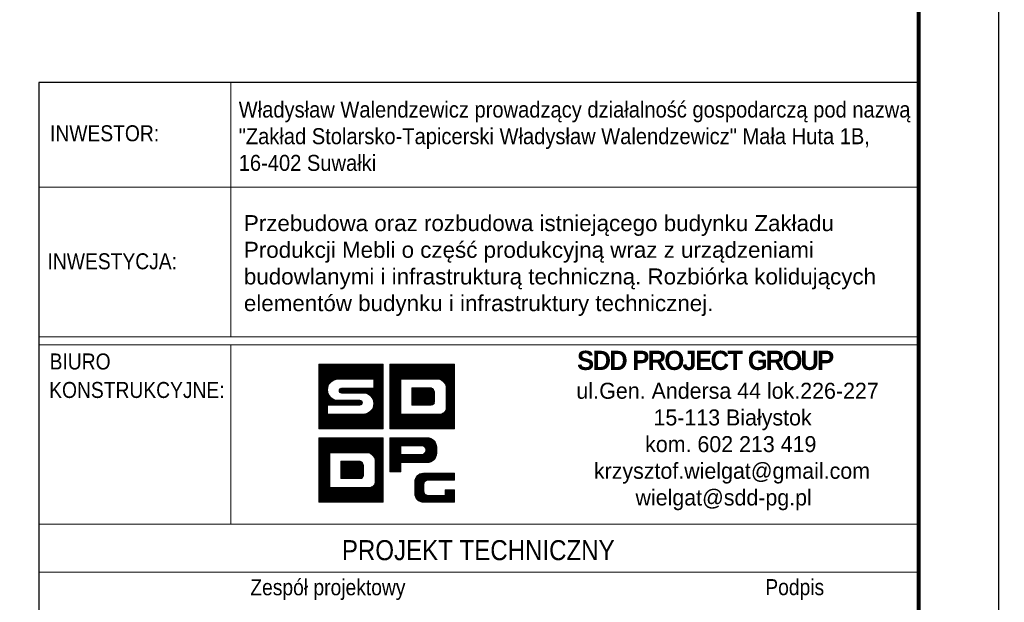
# Model space of a CAD drawing. Header units: millimetres. Extents: x 3528 to 4122, y 12541 to 12988.
# Tile 27 of 47: x 3999 to 4122, y 12602 to 12675. Entities that reach past the tile are written whole.
import ezdxf
from ezdxf.enums import TextEntityAlignment as Align

# ---------------------------------------------------------------- set-up
doc = ezdxf.new("R2010")
doc.units = ezdxf.units.MM
doc.header["$LTSCALE"] = 10
for name, color, linetype, lineweight in [('--- widok', 7, 'Continuous', 13), ('_RAMKA', 7, 'Continuous', 35), ('PS_DIM', 4, 'Continuous', 13)]:
    doc.layers.add(name, color=color, linetype=linetype, lineweight=lineweight)
doc.layers.add('_FORMATKA', color=8, linetype='Continuous', plot=False)
doc.layers.add('_tabelka', color=7, linetype='Continuous')
doc.styles.add('gil', font='txt', dxfattribs={"width": 0.9})

# ---------------------------------------------------------------- blocks, each defined once
blk = doc.blocks.new('tabela_rys')
at = {"layer": '_tabelka', "color": 251, "lineweight": 15}
for p, q in [((45.62, 123.55), (45.62, 91.73)), ((21.62, 110.45), (131.62, 110.45)), ((21.62, 91.73), (131.62, 91.73)), ((21.62, 91.73), (131.62, 91.73)), ((21.62, 91.73), (131.62, 91.73)), ((131.62, 90.73), (21.62, 90.73)), ((45.62, 68.32), (45.62, 90.73)), ((21.62, 68.32), (131.48, 68.32)), ((131.62, 62.32), (21.62, 62.32))]:
    blk.add_line(p, q, dxfattribs=at)
at = {"layer": '_tabelka', "color": 251, "lineweight": 30}
blk.add_lwpolyline([(131.62, 123.55), (21.62, 123.55), (21.62, 7.77), (131.62, 7.77)], close=True, dxfattribs=at)
at = {"layer": 'PS_DIM', "color": 12, "true_color": 0xc90603}
for p, q in [((56.62, 88.27), (56.68, 88.33)), ((56.62, 88.1), (56.84, 88.33)), ((56.62, 87.93), (57.01, 88.33)), ((56.62, 87.76), (57.18, 88.33)), ((56.62, 87.59), (57.35, 88.33)), ((56.62, 87.43), (57.52, 88.33)), ((56.62, 87.26), (57.69, 88.33)), ((56.62, 87.09), (57.86, 88.33)), ((56.62, 86.92), (58.02, 88.33)), ((56.62, 86.75), (58.19, 88.33)), ((56.62, 86.58), (58.36, 88.33)), ((56.62, 86.42), (58.53, 88.33)), ((56.62, 86.25), (58.7, 88.33)), ((56.62, 86.08), (58.87, 88.33)), ((56.62, 85.91), (59.03, 88.33)), ((56.62, 85.74), (59.2, 88.33)), ((56.62, 85.57), (59.37, 88.33)), ((56.62, 85.41), (59.54, 88.33)), ((56.62, 85.24), (59.71, 88.33)), ((56.62, 85.07), (59.88, 88.33)), ((56.62, 84.9), (60.04, 88.33)), ((56.62, 84.73), (60.21, 88.33)), ((56.62, 88.33), (64.68, 88.33)), ((56.62, 80.27), (56.62, 88.33)), ((58.28, 86.23), (60.38, 88.33)), ((58.6, 86.38), (60.55, 88.33)), ((58.82, 86.43), (60.72, 88.33)), ((59, 86.45), (60.89, 88.33)), ((59.17, 86.45), (61.05, 88.33)), ((59.34, 86.45), (61.22, 88.33)), ((59.51, 86.45), (61.39, 88.33)), ((59.68, 86.45), (61.56, 88.33)), ((59.85, 86.45), (61.73, 88.33)), ((60.01, 86.45), (61.9, 88.33)), ((60.18, 86.45), (62.06, 88.33)), ((60.35, 86.45), (62.23, 88.33)), ((60.52, 86.45), (62.4, 88.33)), ((60.69, 86.45), (62.57, 88.33)), ((60.86, 86.45), (62.74, 88.33)), ((61.02, 86.45), (62.91, 88.33)), ((61.19, 86.45), (63.07, 88.33)), ((61.36, 86.45), (63.24, 88.33)), ((61.53, 86.45), (63.41, 88.33)), ((61.7, 86.45), (63.58, 88.33)), ((61.87, 86.45), (63.75, 88.33)), ((62.04, 86.45), (63.92, 88.33)), ((62.2, 86.45), (64.09, 88.33)), ((62.37, 86.45), (64.25, 88.33)), ((62.54, 86.45), (64.42, 88.33)), ((62.71, 86.45), (64.59, 88.33)), ((62.88, 86.45), (64.68, 88.25)), ((63.05, 86.45), (64.68, 88.08)), ((63.21, 86.45), (64.68, 87.91)), ((63.38, 86.45), (64.68, 87.74)), ((63.51, 86.4), (64.68, 87.58)), ((63.51, 86.23), (64.68, 87.41)), ((64.68, 88.33), (64.68, 80.27)), ((65.5, 88.33), (73.56, 88.33)), ((65.5, 80.27), (65.5, 88.33)), ((65.5, 88.2), (65.63, 88.33)), ((65.5, 88.03), (65.8, 88.33)), ((65.5, 87.86), (65.97, 88.33)), ((65.5, 87.69), (66.14, 88.33)), ((65.5, 87.52), (66.3, 88.33)), ((65.5, 87.35), (66.47, 88.33)), ((65.5, 87.18), (66.64, 88.33)), ((65.5, 87.02), (66.81, 88.33)), ((65.5, 86.85), (66.98, 88.33)), ((65.5, 86.68), (67.15, 88.33)), ((65.5, 86.51), (67.31, 88.33)), ((65.5, 86.34), (67.48, 88.33)), ((65.5, 86.17), (67.65, 88.33)), ((65.5, 86.01), (67.82, 88.33)), ((65.5, 85.84), (67.99, 88.33)), ((65.5, 85.67), (68.16, 88.33)), ((65.5, 85.5), (68.32, 88.33)), ((65.5, 85.33), (68.49, 88.33)), ((65.5, 85.16), (68.66, 88.33)), ((66.95, 86.45), (68.83, 88.33)), ((67.12, 86.45), (69, 88.33)), ((67.28, 86.45), (69.17, 88.33)), ((67.45, 86.45), (69.33, 88.33)), ((67.62, 86.45), (69.5, 88.33)), ((67.79, 86.45), (69.67, 88.33)), ((67.96, 86.45), (69.84, 88.33)), ((68.13, 86.45), (70.01, 88.33)), ((68.29, 86.45), (70.18, 88.33)), ((68.46, 86.45), (70.34, 88.33)), ((68.63, 86.45), (70.51, 88.33)), ((68.8, 86.45), (70.68, 88.33)), ((68.97, 86.45), (70.85, 88.33)), ((69.14, 86.45), (71.02, 88.33)), ((69.31, 86.45), (71.19, 88.33)), ((69.47, 86.45), (71.35, 88.33)), ((69.64, 86.45), (71.52, 88.33)), ((69.81, 86.45), (71.69, 88.33)), ((69.98, 86.45), (71.86, 88.33)), ((70.15, 86.45), (72.03, 88.33)), ((70.32, 86.45), (72.2, 88.33)), ((70.48, 86.45), (72.37, 88.33)), ((70.65, 86.45), (72.53, 88.33)), ((70.82, 86.45), (72.7, 88.33)), ((70.99, 86.45), (72.87, 88.33)), ((71.16, 86.45), (73.04, 88.33)), ((71.33, 86.45), (73.21, 88.33)), ((71.49, 86.45), (73.38, 88.33)), ((71.66, 86.44), (73.54, 88.33)), ((71.79, 86.41), (73.56, 88.18)), ((71.91, 86.36), (73.56, 88.01)), ((72.02, 86.3), (73.56, 87.84)), ((72.12, 86.23), (73.56, 87.67)), ((72.21, 86.15), (73.56, 87.5)), ((73.56, 88.33), (73.56, 80.27)), ((63.51, 86.45), (59.01, 86.45)), ((62.84, 84.55), (64.68, 86.4)), ((62.94, 84.49), (64.68, 86.23)), ((63.51, 86.07), (64.68, 87.24)), ((63.51, 85.9), (64.68, 87.07)), ((63.51, 85.73), (64.68, 86.9)), ((63.51, 85.56), (64.68, 86.73)), ((63.51, 85.39), (64.68, 86.56)), ((63.51, 85.32), (63.51, 86.45)), ((65.5, 85), (66.88, 86.38)), ((65.5, 84.83), (66.88, 86.21)), ((66.88, 86.45), (66.88, 82.1)), ((71.64, 86.45), (66.88, 86.45)), ((66.88, 86.45), (66.88, 82.1)), ((68.1, 86.45), (66.88, 86.45)), ((71.64, 86.45), (68.43, 86.45)), ((72.29, 86.06), (73.56, 87.33)), ((72.36, 85.97), (73.56, 87.17)), ((72.43, 85.86), (73.56, 87)), ((72.48, 85.75), (73.56, 86.83)), ((72.52, 85.62), (73.56, 86.66)), ((72.54, 85.48), (73.56, 86.49)), ((72.55, 85.32), (73.56, 86.32)), ((56.62, 84.56), (57.91, 85.86)), ((56.62, 84.4), (57.76, 85.54)), ((56.62, 84.23), (57.71, 85.32)), ((56.62, 84.06), (57.69, 85.14)), ((56.62, 83.89), (57.7, 84.98)), ((59.14, 85.07), (59.39, 85.32)), ((59.16, 84.92), (59.56, 85.32)), ((59.22, 84.81), (59.73, 85.32)), ((59.32, 84.74), (59.9, 85.32)), ((59.44, 85.32), (63.51, 85.32)), ((59.47, 84.72), (60.07, 85.32)), ((59.64, 84.72), (60.24, 85.32)), ((59.81, 84.72), (60.41, 85.32)), ((59.97, 84.72), (60.57, 85.32)), ((60.14, 84.72), (60.74, 85.32)), ((60.31, 84.72), (60.91, 85.32)), ((60.48, 84.72), (61.08, 85.32)), ((60.65, 84.72), (61.25, 85.32)), ((60.82, 84.72), (61.42, 85.32)), ((60.98, 84.72), (61.58, 85.32)), ((61.15, 84.72), (61.75, 85.32)), ((61.32, 84.72), (61.92, 85.32)), ((61.49, 84.72), (62.09, 85.32)), ((61.66, 84.72), (62.26, 85.32)), ((61.83, 84.72), (62.43, 85.32)), ((61.99, 84.72), (62.59, 85.32)), ((62.16, 84.72), (62.76, 85.32)), ((62.32, 84.71), (62.93, 85.32)), ((62.47, 84.69), (63.1, 85.32)), ((62.6, 84.66), (63.27, 85.32)), ((62.72, 84.61), (63.44, 85.32)), ((63.04, 84.42), (64.68, 86.06)), ((63.12, 84.34), (64.68, 85.89)), ((63.2, 84.25), (64.68, 85.72)), ((63.28, 84.15), (64.68, 85.55)), ((63.34, 84.05), (64.68, 85.39)), ((63.4, 83.93), (64.68, 85.22)), ((63.44, 83.81), (64.68, 85.05)), ((65.5, 84.66), (66.88, 86.04)), ((65.5, 84.49), (66.88, 85.87)), ((65.5, 84.32), (66.88, 85.71)), ((65.5, 84.15), (66.88, 85.54)), ((65.5, 83.99), (66.88, 85.37)), ((65.5, 83.82), (66.88, 85.2)), ((65.5, 83.65), (66.88, 85.03)), ((68.24, 85.39), (68.24, 83.22)), ((70.68, 85.39), (68.24, 85.39)), ((68.24, 85.39), (68.24, 83.22)), ((70.68, 85.39), (68.24, 85.39)), ((68.24, 85.38), (68.25, 85.39)), ((68.24, 85.22), (68.42, 85.39)), ((68.24, 85.05), (68.59, 85.39)), ((68.24, 84.88), (68.76, 85.39)), ((68.24, 84.71), (68.93, 85.39)), ((68.24, 84.54), (69.09, 85.39)), ((68.24, 84.37), (69.26, 85.39)), ((68.24, 84.21), (69.43, 85.39)), ((68.24, 84.04), (69.6, 85.39)), ((68.24, 83.87), (69.77, 85.39)), ((68.24, 83.7), (69.94, 85.39)), ((68.24, 83.53), (70.1, 85.39)), ((68.24, 83.36), (70.27, 85.39)), ((68.27, 83.22), (70.44, 85.39)), ((68.43, 83.22), (70.61, 85.39)), ((68.6, 83.22), (70.75, 85.36)), ((68.77, 83.22), (70.85, 85.3)), ((68.94, 83.22), (70.94, 85.22)), ((69.11, 83.22), (71.01, 85.12)), ((69.28, 83.22), (71.06, 85)), ((72.55, 85.15), (73.56, 86.15)), ((72.55, 84.98), (73.56, 85.99)), ((72.55, 84.81), (73.56, 85.82)), ((72.55, 84.64), (73.56, 85.65)), ((72.55, 84.47), (73.56, 85.48)), ((72.55, 82.89), (72.55, 85.32)), ((72.55, 82.89), (72.55, 85.32)), ((72.55, 84.3), (73.56, 85.31)), ((72.55, 84.14), (73.56, 85.14)), ((72.55, 83.97), (73.56, 84.98)), ((56.62, 83.72), (57.73, 84.83)), ((56.62, 83.55), (57.77, 84.7)), ((56.62, 83.39), (57.81, 84.58)), ((56.62, 83.22), (57.87, 84.47)), ((56.62, 83.05), (57.94, 84.37)), ((56.62, 82.88), (58.01, 84.28)), ((56.62, 82.71), (58.09, 84.19)), ((56.62, 82.54), (58.18, 84.11)), ((56.62, 82.38), (58.28, 84.04)), ((56.62, 82.21), (58.39, 83.98)), ((57.8, 83.22), (58.5, 83.92)), ((57.97, 83.22), (58.62, 83.88)), ((58.14, 83.22), (58.76, 83.84)), ((58.31, 83.22), (58.91, 83.82)), ((58.47, 83.22), (59.07, 83.82)), ((58.64, 83.22), (59.24, 83.82)), ((58.81, 83.22), (59.41, 83.82)), ((58.98, 83.22), (59.58, 83.82)), ((59.01, 83.82), (61.76, 83.82)), ((59.15, 83.22), (59.75, 83.82)), ((59.32, 83.22), (59.92, 83.82)), ((62.19, 84.72), (59.44, 84.72)), ((59.48, 83.22), (60.08, 83.82)), ((59.65, 83.22), (60.25, 83.82)), ((59.82, 83.22), (60.42, 83.82)), ((59.99, 83.22), (60.59, 83.82)), ((60.16, 83.22), (60.76, 83.82)), ((60.33, 83.22), (60.93, 83.82)), ((60.49, 83.22), (61.09, 83.82)), ((60.66, 83.22), (61.26, 83.82)), ((60.83, 83.22), (61.43, 83.82)), ((61, 83.22), (61.6, 83.82)), ((61.07, 80.27), (64.68, 83.87)), ((61.17, 83.22), (61.77, 83.82)), ((61.34, 83.22), (61.9, 83.79)), ((63.15, 82.51), (64.68, 84.04)), ((63.42, 82.95), (64.68, 84.21)), ((63.48, 83.68), (64.68, 84.88)), ((63.49, 83.18), (64.68, 84.38)), ((63.5, 83.53), (64.68, 84.71)), ((63.51, 83.37), (64.68, 84.54)), ((65.5, 83.48), (66.88, 84.86)), ((65.5, 83.31), (66.88, 84.7)), ((65.5, 83.14), (66.88, 84.53)), ((65.5, 82.98), (66.88, 84.36)), ((65.5, 82.81), (66.88, 84.19)), ((65.5, 82.64), (66.88, 84.02)), ((65.5, 82.47), (66.88, 83.85)), ((69.44, 83.22), (71.08, 84.85)), ((69.61, 83.22), (71.08, 84.68)), ((69.78, 83.22), (71.08, 84.52)), ((69.95, 83.22), (71.08, 84.35)), ((70.12, 83.22), (71.08, 84.18)), ((70.29, 83.22), (71.08, 84.01)), ((70.45, 83.22), (71.08, 83.84)), ((71.08, 83.62), (71.08, 84.83)), ((71.08, 83.62), (71.08, 84.83)), ((72.54, 82.78), (73.56, 83.8)), ((72.55, 83.8), (73.56, 84.81)), ((72.55, 83.63), (73.56, 84.64)), ((72.55, 83.46), (73.56, 84.47)), ((72.55, 83.29), (73.56, 84.3)), ((72.55, 83.13), (73.56, 84.13)), ((72.55, 82.96), (73.56, 83.97)), ((56.62, 82.04), (57.69, 83.12)), ((56.62, 81.87), (57.69, 82.95)), ((56.62, 81.7), (57.69, 82.78)), ((56.62, 81.53), (57.69, 82.61)), ((61.76, 83.22), (57.69, 83.22)), ((57.69, 83.22), (57.69, 82.1)), ((61.24, 80.27), (64.68, 83.7)), ((61.41, 80.27), (64.68, 83.53)), ((61.5, 83.22), (61.99, 83.71)), ((61.58, 80.27), (64.68, 83.37)), ((61.67, 83.22), (62.05, 83.6)), ((61.75, 80.27), (64.68, 83.2)), ((61.86, 83.24), (62.05, 83.43)), ((61.92, 80.27), (64.68, 83.03)), ((62.08, 80.27), (64.68, 82.86)), ((62.25, 80.27), (64.68, 82.69)), ((62.42, 80.27), (64.68, 82.52)), ((65.5, 82.3), (66.88, 83.69)), ((65.5, 82.13), (66.88, 83.52)), ((65.5, 81.96), (66.88, 83.35)), ((65.5, 81.8), (66.88, 83.18)), ((65.5, 81.63), (66.88, 83.01)), ((65.5, 81.46), (66.88, 82.84)), ((65.5, 81.29), (66.88, 82.68)), ((65.5, 81.12), (66.88, 82.51)), ((68.24, 83.22), (70.68, 83.22)), ((68.24, 83.22), (70.68, 83.22)), ((70.36, 80.27), (73.56, 83.46)), ((70.53, 80.27), (73.56, 83.29)), ((70.62, 83.22), (71.08, 83.67)), ((70.7, 80.27), (73.56, 83.12)), ((70.81, 83.24), (71.06, 83.48)), ((70.87, 80.27), (73.56, 82.96)), ((71.04, 80.27), (73.56, 82.79)), ((71.21, 80.27), (73.56, 82.62)), ((72.47, 82.54), (73.56, 83.63)), ((56.62, 81.36), (57.69, 82.44)), ((56.62, 81.2), (57.69, 82.27)), ((56.62, 81.03), (57.69, 82.1)), ((56.62, 80.86), (57.85, 82.1)), ((56.62, 80.69), (58.02, 82.1)), ((56.62, 80.52), (58.19, 82.1)), ((56.62, 80.35), (58.36, 82.1)), ((56.7, 80.27), (58.53, 82.1)), ((56.86, 80.27), (58.7, 82.1)), ((57.03, 80.27), (58.86, 82.1)), ((57.2, 80.27), (59.03, 82.1)), ((57.37, 80.27), (59.2, 82.1)), ((57.54, 80.27), (59.37, 82.1)), ((57.69, 82.1), (62.19, 82.1)), ((57.71, 80.27), (59.54, 82.1)), ((57.87, 80.27), (59.71, 82.1)), ((58.04, 80.27), (59.87, 82.1)), ((58.21, 80.27), (60.04, 82.1)), ((58.38, 80.27), (60.21, 82.1)), ((58.55, 80.27), (60.38, 82.1)), ((58.72, 80.27), (60.55, 82.1)), ((58.89, 80.27), (60.72, 82.1)), ((59.05, 80.27), (60.88, 82.1)), ((59.22, 80.27), (61.05, 82.1)), ((59.39, 80.27), (61.22, 82.1)), ((59.56, 80.27), (61.39, 82.1)), ((59.73, 80.27), (61.56, 82.1)), ((59.9, 80.27), (61.73, 82.1)), ((60.06, 80.27), (61.89, 82.1)), ((60.23, 80.27), (62.06, 82.1)), ((60.4, 80.27), (62.23, 82.1)), ((60.57, 80.27), (62.42, 82.12)), ((60.74, 80.27), (62.65, 82.18)), ((60.91, 80.27), (63.09, 82.45)), ((62.59, 80.27), (64.68, 82.36)), ((62.76, 80.27), (64.68, 82.19)), ((62.93, 80.27), (64.68, 82.02)), ((63.09, 80.27), (64.68, 81.85)), ((63.26, 80.27), (64.68, 81.68)), ((63.43, 80.27), (64.68, 81.51)), ((63.6, 80.27), (64.68, 81.35)), ((65.5, 80.95), (66.88, 82.34)), ((65.5, 80.79), (66.88, 82.17)), ((65.5, 80.62), (66.98, 82.1)), ((65.5, 80.45), (67.14, 82.1)), ((65.5, 80.28), (67.31, 82.1)), ((65.65, 80.27), (67.48, 82.1)), ((65.82, 80.27), (67.65, 82.1)), ((65.99, 80.27), (67.82, 82.1)), ((66.15, 80.27), (67.99, 82.1)), ((66.32, 80.27), (68.15, 82.1)), ((66.49, 80.27), (68.32, 82.1)), ((66.66, 80.27), (68.49, 82.1)), ((66.83, 80.27), (68.66, 82.1)), ((66.88, 82.1), (71.64, 82.1)), ((66.88, 82.1), (71.64, 82.1)), ((67, 80.27), (68.83, 82.1)), ((67.17, 80.27), (69, 82.1)), ((67.33, 80.27), (69.16, 82.1)), ((67.5, 80.27), (69.33, 82.1)), ((67.67, 80.27), (69.5, 82.1)), ((67.84, 80.27), (69.67, 82.1)), ((68.01, 80.27), (69.84, 82.1)), ((68.18, 80.27), (70.01, 82.1)), ((68.34, 80.27), (70.17, 82.1)), ((68.51, 80.27), (70.34, 82.1)), ((68.68, 80.27), (70.51, 82.1)), ((68.85, 80.27), (70.68, 82.1)), ((69.02, 80.27), (70.85, 82.1)), ((69.19, 80.27), (71.02, 82.1)), ((69.35, 80.27), (71.19, 82.1)), ((69.52, 80.27), (71.35, 82.1)), ((69.69, 80.27), (71.52, 82.1)), ((69.86, 80.27), (71.69, 82.09)), ((70.03, 80.27), (71.86, 82.1)), ((70.2, 80.27), (72.11, 82.17)), ((71.37, 80.27), (73.56, 82.45)), ((71.54, 80.27), (73.56, 82.28)), ((71.71, 80.27), (73.56, 82.11)), ((71.88, 80.27), (73.56, 81.95)), ((72.05, 80.27), (73.56, 81.78)), ((72.22, 80.27), (73.56, 81.61)), ((72.38, 80.27), (73.56, 81.44)), ((72.55, 80.27), (73.56, 81.27)), ((64.68, 80.27), (56.62, 80.27)), ((63.77, 80.27), (64.68, 81.18)), ((63.94, 80.27), (64.68, 81.01)), ((64.1, 80.27), (64.68, 80.84)), ((64.27, 80.27), (64.68, 80.67)), ((64.44, 80.27), (64.68, 80.5)), ((64.61, 80.27), (64.68, 80.33)), ((73.56, 80.27), (65.5, 80.27)), ((72.72, 80.27), (73.56, 81.1)), ((72.89, 80.27), (73.56, 80.93)), ((73.06, 80.27), (73.56, 80.77)), ((73.23, 80.27), (73.56, 80.6)), ((73.4, 80.27), (73.56, 80.43)), ((56.62, 79.14), (64.68, 79.14)), ((56.62, 71.08), (56.62, 79.14)), ((56.62, 79.14), (64.68, 79.14)), ((56.62, 71.08), (56.62, 79.14)), ((56.62, 79.01), (56.75, 79.14)), ((56.62, 78.84), (56.92, 79.14)), ((56.62, 78.67), (57.09, 79.14)), ((56.62, 78.5), (57.25, 79.14)), ((56.62, 78.33), (57.42, 79.14)), ((56.62, 78.17), (57.59, 79.14)), ((56.62, 78), (57.76, 79.14)), ((56.62, 77.83), (57.93, 79.14)), ((56.62, 77.66), (58.1, 79.14)), ((56.62, 77.49), (58.27, 79.14)), ((56.62, 77.32), (58.43, 79.14)), ((56.62, 77.16), (58.6, 79.14)), ((56.62, 76.99), (58.77, 79.14)), ((56.62, 76.82), (58.94, 79.14)), ((56.62, 76.65), (59.11, 79.14)), ((56.62, 76.48), (59.28, 79.14)), ((56.62, 76.31), (59.44, 79.14)), ((56.62, 76.15), (59.61, 79.14)), ((56.62, 75.98), (59.78, 79.14)), ((58.07, 77.26), (59.95, 79.14)), ((58.24, 77.26), (60.12, 79.14)), ((58.4, 77.26), (60.29, 79.14)), ((58.57, 77.26), (60.45, 79.14)), ((58.74, 77.26), (60.62, 79.14)), ((58.91, 77.26), (60.79, 79.14)), ((59.08, 77.26), (60.96, 79.14)), ((59.25, 77.26), (61.13, 79.14)), ((59.41, 77.26), (61.3, 79.14)), ((59.58, 77.26), (61.46, 79.14)), ((59.75, 77.26), (61.63, 79.14)), ((59.92, 77.26), (61.8, 79.14)), ((60.09, 77.26), (61.97, 79.14)), ((60.26, 77.26), (62.14, 79.14)), ((60.42, 77.26), (62.31, 79.14)), ((60.59, 77.26), (62.47, 79.14)), ((60.76, 77.26), (62.64, 79.14)), ((60.93, 77.26), (62.81, 79.14)), ((61.1, 77.26), (62.98, 79.14)), ((61.27, 77.26), (63.15, 79.14)), ((61.44, 77.26), (63.32, 79.14)), ((61.6, 77.26), (63.48, 79.14)), ((61.77, 77.26), (63.65, 79.14)), ((61.94, 77.26), (63.82, 79.14)), ((62.11, 77.26), (63.99, 79.14)), ((62.28, 77.26), (64.16, 79.14)), ((62.45, 77.26), (64.33, 79.14)), ((62.61, 77.26), (64.5, 79.14)), ((62.78, 77.26), (64.66, 79.14)), ((62.91, 77.22), (64.68, 78.99)), ((63.03, 77.17), (64.68, 78.82)), ((64.68, 79.14), (64.68, 71.08)), ((64.68, 79.14), (64.68, 71.08)), ((63.14, 77.11), (64.68, 78.65)), ((63.24, 77.04), (64.68, 78.48)), ((63.33, 76.96), (64.68, 78.31)), ((63.41, 76.88), (64.68, 78.15)), ((63.48, 76.78), (64.68, 77.98)), ((63.55, 76.67), (64.68, 77.81)), ((63.6, 76.56), (64.68, 77.64)), ((56.62, 75.81), (58, 77.19)), ((56.62, 75.64), (58, 77.02)), ((56.62, 75.47), (58, 76.86)), ((56.62, 75.3), (58, 76.69)), ((56.62, 75.13), (58, 76.52)), ((56.62, 74.97), (58, 76.35)), ((58, 77.26), (58, 72.91)), ((62.76, 77.26), (58, 77.26)), ((58, 77.26), (58, 72.91)), ((62.76, 77.26), (58, 77.26)), ((58, 77.26), (58, 72.91)), ((62.76, 77.26), (58, 77.26)), ((63.64, 76.43), (64.68, 77.47)), ((63.66, 76.29), (64.68, 77.3)), ((63.67, 76.13), (64.68, 77.14)), ((63.67, 75.96), (64.68, 76.97)), ((63.67, 75.79), (64.68, 76.8)), ((63.67, 75.62), (64.68, 76.63)), ((63.67, 75.45), (64.68, 76.46)), ((56.62, 74.8), (58, 76.18)), ((56.62, 74.63), (58, 76.01)), ((56.62, 74.46), (58, 75.85)), ((56.62, 74.29), (58, 75.68)), ((56.62, 74.12), (58, 75.51)), ((56.62, 73.96), (58, 75.34)), ((56.62, 73.79), (58, 75.17)), ((59.36, 76.21), (59.36, 74.03)), ((61.8, 76.21), (59.36, 76.21)), ((59.36, 76.2), (59.37, 76.21)), ((59.36, 76.03), (59.54, 76.21)), ((59.36, 75.86), (59.71, 76.21)), ((59.36, 75.69), (59.88, 76.21)), ((59.36, 75.52), (60.05, 76.21)), ((59.36, 75.36), (60.21, 76.21)), ((59.36, 75.19), (60.38, 76.21)), ((59.36, 75.02), (60.55, 76.21)), ((59.36, 74.85), (60.72, 76.21)), ((59.36, 74.68), (60.89, 76.21)), ((59.36, 74.51), (61.06, 76.21)), ((59.36, 74.35), (61.22, 76.21)), ((59.36, 74.18), (61.39, 76.21)), ((59.36, 76.21), (59.36, 74.03)), ((61.8, 76.21), (59.36, 76.21)), ((59.36, 76.21), (59.36, 74.03)), ((61.8, 76.21), (59.36, 76.21)), ((59.39, 74.03), (61.56, 76.21)), ((59.55, 74.03), (61.73, 76.21)), ((59.72, 74.03), (61.87, 76.18)), ((59.89, 74.03), (61.97, 76.11)), ((60.06, 74.03), (62.06, 76.03)), ((60.23, 74.03), (62.13, 75.93)), ((60.4, 74.03), (62.18, 75.81)), ((60.56, 74.03), (62.2, 75.66)), ((60.73, 74.03), (62.2, 75.5)), ((60.9, 74.03), (62.2, 75.33)), ((61.07, 74.03), (62.2, 75.16)), ((62.2, 74.43), (62.2, 75.64)), ((62.2, 74.43), (62.2, 75.64)), ((62.2, 74.43), (62.2, 75.64)), ((63.67, 75.29), (64.68, 76.29)), ((63.67, 73.7), (63.67, 76.13)), ((63.67, 73.7), (63.67, 76.13)), ((63.67, 73.7), (63.67, 76.13)), ((63.67, 75.12), (64.68, 76.13)), ((63.67, 74.95), (64.68, 75.96)), ((63.67, 74.78), (64.68, 75.79)), ((63.67, 74.61), (64.68, 75.62)), ((63.67, 74.44), (64.68, 75.45)), ((63.67, 74.28), (64.68, 75.28)), ((63.67, 74.11), (64.68, 75.12)), ((56.62, 73.62), (58, 75)), ((56.62, 73.45), (58, 74.84)), ((56.62, 73.28), (58, 74.67)), ((56.62, 73.11), (58, 74.5)), ((56.62, 72.95), (58, 74.33)), ((56.62, 72.78), (58, 74.16)), ((56.62, 72.61), (58, 73.99)), ((59.36, 74.03), (61.8, 74.03)), ((59.36, 74.03), (61.8, 74.03)), ((59.36, 74.03), (61.8, 74.03)), ((61.24, 74.03), (62.2, 74.99)), ((61.41, 74.03), (62.2, 74.82)), ((61.48, 71.08), (64.68, 74.27)), ((61.57, 74.03), (62.2, 74.65)), ((61.65, 71.08), (64.68, 74.1)), ((61.74, 74.03), (62.2, 74.49)), ((61.82, 71.08), (64.68, 73.94)), ((61.93, 74.05), (62.18, 74.29)), ((63.59, 73.35), (64.68, 74.44)), ((63.66, 73.59), (64.68, 74.61)), ((63.67, 73.94), (64.68, 74.95)), ((63.67, 73.77), (64.68, 74.78)), ((56.62, 72.44), (58, 73.82)), ((56.62, 72.27), (58, 73.66)), ((56.62, 72.1), (58, 73.49)), ((56.62, 71.94), (58, 73.32)), ((56.62, 71.77), (58, 73.15)), ((56.62, 71.6), (58, 72.98)), ((56.62, 71.43), (58.1, 72.91)), ((56.62, 71.26), (58.26, 72.91)), ((56.62, 71.09), (58.43, 72.91)), ((56.77, 71.08), (58.6, 72.91)), ((56.94, 71.08), (58.77, 72.91)), ((57.11, 71.08), (58.94, 72.91)), ((57.27, 71.08), (59.11, 72.91)), ((57.44, 71.08), (59.27, 72.91)), ((57.61, 71.08), (59.44, 72.91)), ((57.78, 71.08), (59.61, 72.91)), ((57.95, 71.08), (59.78, 72.91)), ((58, 72.91), (62.76, 72.91)), ((58, 72.91), (62.76, 72.91)), ((58, 72.91), (62.76, 72.91)), ((58.12, 71.08), (59.95, 72.91)), ((58.28, 71.08), (60.12, 72.91)), ((58.45, 71.08), (60.28, 72.91)), ((58.62, 71.08), (60.45, 72.91)), ((58.79, 71.08), (60.62, 72.91)), ((58.96, 71.08), (60.79, 72.91)), ((59.13, 71.08), (60.96, 72.91)), ((59.3, 71.08), (61.13, 72.91)), ((59.46, 71.08), (61.29, 72.91)), ((59.63, 71.08), (61.46, 72.91)), ((59.8, 71.08), (61.63, 72.91)), ((59.97, 71.08), (61.8, 72.91)), ((60.14, 71.08), (61.97, 72.91)), ((60.31, 71.08), (62.14, 72.91)), ((60.47, 71.08), (62.3, 72.91)), ((60.64, 71.08), (62.47, 72.91)), ((60.81, 71.08), (62.64, 72.91)), ((60.98, 71.08), (62.81, 72.9)), ((61.15, 71.08), (62.98, 72.91)), ((61.32, 71.08), (63.22, 72.99)), ((61.99, 71.08), (64.68, 73.77)), ((62.16, 71.08), (64.68, 73.6)), ((62.33, 71.08), (64.68, 73.43)), ((62.49, 71.08), (64.68, 73.26)), ((62.66, 71.08), (64.68, 73.09)), ((62.83, 71.08), (64.68, 72.93)), ((63, 71.08), (64.68, 72.76)), ((63.17, 71.08), (64.68, 72.59)), ((63.34, 71.08), (64.68, 72.42)), ((63.5, 71.08), (64.68, 72.25)), ((63.67, 71.08), (64.68, 72.08)), ((63.84, 71.08), (64.68, 71.92)), ((64.01, 71.08), (64.68, 71.75)), ((64.18, 71.08), (64.68, 71.58)), ((64.35, 71.08), (64.68, 71.41)), ((64.68, 71.08), (56.62, 71.08)), ((64.68, 71.08), (56.62, 71.08)), ((64.51, 71.08), (64.68, 71.24))]:
    blk.add_line(p, q, dxfattribs=at)
at = {"layer": 'PS_DIM', "color": 18, "true_color": 0x000000}
for p, q in [((65.5, 79.11), (65.53, 79.14)), ((65.5, 78.95), (65.69, 79.14)), ((65.5, 78.79), (65.85, 79.14)), ((65.5, 78.63), (66.01, 79.14)), ((65.5, 78.47), (66.17, 79.14)), ((65.5, 78.31), (66.33, 79.14)), ((65.5, 78.15), (66.49, 79.14)), ((65.5, 77.99), (66.65, 79.14)), ((65.5, 77.83), (66.81, 79.14)), ((65.5, 77.67), (66.97, 79.14)), ((65.5, 77.51), (67.13, 79.14)), ((65.5, 77.35), (67.29, 79.14)), ((65.5, 77.19), (67.45, 79.14)), ((65.5, 77.03), (67.61, 79.14)), ((65.5, 76.87), (67.77, 79.14)), ((65.5, 79.14), (65.5, 74.87)), ((70.17, 79.14), (65.5, 79.14)), ((66.92, 78.12), (67.93, 79.14)), ((67.08, 78.12), (68.09, 79.14)), ((67.23, 78.12), (68.25, 79.14)), ((67.39, 78.12), (68.41, 79.14)), ((67.55, 78.12), (68.57, 79.14)), ((67.71, 78.12), (68.73, 79.14)), ((67.87, 78.12), (68.89, 79.14)), ((68.03, 78.12), (69.05, 79.14)), ((68.19, 78.12), (69.21, 79.14)), ((68.35, 78.12), (69.37, 79.14)), ((68.51, 78.12), (69.53, 79.14)), ((68.67, 78.12), (69.69, 79.14)), ((68.83, 78.12), (69.85, 79.14)), ((68.99, 78.12), (70.01, 79.14)), ((69.15, 78.12), (70.17, 79.14)), ((69.31, 78.12), (70.32, 79.13)), ((69.47, 78.12), (70.45, 79.11)), ((69.62, 78.11), (70.58, 79.07)), ((69.74, 78.07), (70.69, 79.02)), ((69.83, 78), (70.79, 78.96)), ((69.9, 77.91), (70.89, 78.9)), ((69.96, 77.81), (70.97, 78.83)), ((65.5, 76.71), (66.86, 78.07)), ((65.5, 76.55), (66.86, 77.91)), ((65.5, 76.39), (66.86, 77.75)), ((65.5, 76.23), (66.86, 77.59)), ((66.86, 78.12), (66.86, 77.06)), ((69.51, 78.12), (66.86, 78.12)), ((68.84, 76.05), (71.24, 78.46)), ((69, 76.05), (71.29, 78.34)), ((69.16, 76.05), (71.33, 78.22)), ((69.32, 76.05), (71.35, 78.08)), ((69.48, 76.05), (71.36, 77.93)), ((69.64, 76.05), (71.36, 77.77)), ((69.8, 76.05), (71.36, 77.61)), ((69.91, 77.28), (71.19, 78.56)), ((69.98, 77.67), (71.05, 78.74)), ((69.98, 77.52), (71.13, 78.66)), ((69.99, 77.54), (69.99, 77.65)), ((71.36, 77.23), (71.36, 77.95)), ((65.5, 76.07), (66.86, 77.43)), ((65.5, 75.91), (66.86, 77.27)), ((65.5, 75.75), (66.86, 77.11)), ((65.5, 75.59), (66.97, 77.06)), ((65.5, 75.43), (67.13, 77.06)), ((65.5, 75.27), (67.29, 77.06)), ((65.5, 75.11), (67.45, 77.06)), ((65.5, 74.95), (67.61, 77.06)), ((65.58, 74.87), (67.77, 77.06)), ((66.86, 77.06), (69.51, 77.06)), ((66.92, 76.05), (67.93, 77.06)), ((67.08, 76.05), (68.09, 77.06)), ((67.24, 76.05), (68.25, 77.06)), ((67.4, 76.05), (68.41, 77.06)), ((67.56, 76.05), (68.57, 77.06)), ((67.72, 76.05), (68.73, 77.06)), ((67.88, 76.05), (68.89, 77.06)), ((68.04, 76.05), (69.05, 77.06)), ((68.2, 76.05), (69.21, 77.06)), ((68.36, 76.05), (69.37, 77.06)), ((68.52, 76.05), (69.53, 77.06)), ((68.68, 76.05), (69.77, 77.14)), ((69.96, 76.05), (71.36, 77.45)), ((70.12, 76.05), (71.36, 77.29)), ((70.28, 76.05), (71.35, 77.12)), ((70.48, 76.09), (71.32, 76.93)), ((70.75, 76.2), (71.21, 76.66)), ((65.74, 74.87), (66.86, 75.99)), ((65.9, 74.87), (66.86, 75.83)), ((66.06, 74.87), (66.86, 75.67)), ((66.22, 74.87), (66.86, 75.51)), ((66.38, 74.87), (66.86, 75.35)), ((66.54, 74.87), (66.86, 75.19)), ((66.86, 74.87), (66.86, 76.05)), ((66.86, 76.05), (70.17, 76.05)), ((65.5, 74.87), (66.86, 74.87)), ((66.7, 74.87), (66.86, 75.03)), ((68.6, 73.62), (69.68, 74.7)), ((68.6, 73.45), (69.85, 74.7)), ((68.6, 73.28), (70.02, 74.7)), ((68.6, 73.11), (70.19, 74.7)), ((68.6, 72.94), (70.36, 74.7)), ((68.6, 72.77), (70.53, 74.7)), ((68.6, 72.61), (70.69, 74.7)), ((68.6, 72.44), (70.86, 74.7)), ((68.61, 73.8), (69.5, 74.69)), ((68.69, 74.04), (69.26, 74.61)), ((73.56, 74.7), (69.7, 74.7)), ((70.14, 73.82), (71.03, 74.7)), ((70.33, 73.83), (71.2, 74.7)), ((70.5, 73.83), (71.37, 74.7)), ((70.67, 73.83), (71.54, 74.7)), ((70.83, 73.83), (71.7, 74.7)), ((71, 73.83), (71.87, 74.7)), ((71.17, 73.83), (72.04, 74.7)), ((71.34, 73.83), (72.21, 74.7)), ((71.51, 73.83), (72.38, 74.7)), ((71.68, 73.83), (72.55, 74.7)), ((71.85, 73.83), (72.71, 74.7)), ((72.01, 73.83), (72.88, 74.7)), ((72.18, 73.83), (73.05, 74.7)), ((72.35, 73.83), (73.22, 74.7)), ((72.52, 73.83), (73.39, 74.7)), ((72.69, 73.83), (73.56, 74.7)), ((72.86, 73.83), (73.56, 74.54)), ((73.02, 73.83), (73.56, 74.37)), ((73.19, 73.83), (73.56, 74.2)), ((73.36, 73.83), (73.56, 74.03)), ((73.53, 73.83), (73.56, 73.87)), ((73.56, 73.83), (73.56, 74.7)), ((68.6, 73.6), (68.6, 72.18)), ((68.6, 72.27), (69.74, 73.42)), ((68.6, 72.1), (69.73, 73.23)), ((68.62, 71.95), (69.73, 73.06)), ((68.65, 71.82), (69.73, 72.9)), ((68.7, 71.7), (69.73, 72.73)), ((69.73, 72.49), (69.73, 73.28)), ((70.28, 73.83), (73.56, 73.83)), ((68.76, 71.59), (69.73, 72.56)), ((68.83, 71.5), (69.74, 72.4)), ((68.91, 71.41), (69.77, 72.27)), ((69, 71.33), (69.84, 72.16)), ((69.1, 71.25), (69.92, 72.07)), ((69.2, 71.19), (70.02, 72)), ((69.32, 71.14), (70.14, 71.96)), ((69.45, 71.1), (70.29, 71.94)), ((69.6, 71.08), (70.45, 71.94)), ((69.76, 71.08), (70.62, 71.94)), ((69.93, 71.08), (70.79, 71.94)), ((70.1, 71.08), (70.96, 71.94)), ((70.27, 71.08), (71.13, 71.94)), ((72.4, 71.94), (70.28, 71.94)), ((70.44, 71.08), (71.3, 71.94)), ((70.6, 71.08), (71.46, 71.94)), ((70.77, 71.08), (71.63, 71.94)), ((70.94, 71.08), (71.8, 71.94)), ((71.11, 71.08), (71.97, 71.94)), ((71.28, 71.08), (72.14, 71.94)), ((71.45, 71.08), (72.31, 71.94)), ((71.61, 71.08), (73.16, 72.62)), ((71.78, 71.08), (73.32, 72.62)), ((71.95, 71.08), (73.49, 72.62)), ((72.12, 71.08), (73.56, 72.52)), ((72.29, 71.08), (73.56, 72.35)), ((72.4, 72.54), (72.48, 72.62)), ((72.4, 72.37), (72.65, 72.62)), ((72.4, 72.2), (72.82, 72.62)), ((72.4, 72.03), (72.99, 72.62)), ((73.56, 72.62), (72.4, 72.62)), ((72.4, 72.62), (72.4, 71.94)), ((72.46, 71.08), (73.56, 72.18)), ((72.62, 71.08), (73.56, 72.01)), ((72.79, 71.08), (73.56, 71.84)), ((72.96, 71.08), (73.56, 71.68)), ((73.13, 71.08), (73.56, 71.51)), ((73.56, 71.08), (73.56, 72.62)), ((69.7, 71.08), (73.56, 71.08)), ((73.3, 71.08), (73.56, 71.34)), ((73.47, 71.08), (73.56, 71.17))]:
    blk.add_line(p, q, dxfattribs=at)
at = {"layer": 'PS_DIM', "color": 12, "true_color": 0xc90603}
for centre, radius, start, end in [((59.01, 85.13), 1.31, 90, 270), ((71.43, 85.34), 1.12, 358.8688, 78.9457), ((71.43, 85.34), 1.12, 358.8688, 78.9457), ((59.44, 85.02), 0.3, 90, 270), ((70.48, 84.83), 0.597, 360, 70.5288), ((70.48, 84.83), 0.597, 360, 70.5288), ((61.76, 83.52), 0.3, 270, 90), ((62.19, 83.41), 1.31, 270, 90), ((70.68, 83.62), 0.398, 270, 360), ((70.68, 83.62), 0.398, 270, 0), ((71.75, 82.9), 0.806, 262.7652, 359.6781), ((71.75, 82.9), 0.806, 262.7652, 359.6781), ((62.55, 76.16), 1.12, 358.8688, 78.9457), ((62.55, 76.16), 1.12, 358.8688, 78.9457), ((62.55, 76.16), 1.12, 358.8688, 78.9457), ((61.6, 75.64), 0.597, 360, 70.5288), ((61.6, 75.64), 0.597, 360, 70.5288), ((61.6, 75.64), 0.597, 360, 70.5288), ((61.8, 74.43), 0.398, 270, 360), ((61.8, 74.43), 0.398, 270, 360), ((61.8, 74.43), 0.398, 270, 0), ((62.87, 73.71), 0.806, 262.7652, 359.6781), ((62.87, 73.71), 0.806, 262.7652, 359.6781), ((62.87, 73.71), 0.806, 262.7652, 359.6781)]:
    blk.add_arc(centre, radius, start, end, dxfattribs=at)
at = {"layer": 'PS_DIM', "color": 18, "true_color": 0x000000}
for centre, radius, start, end in [((70.17, 77.95), 1.19, 0, 90), ((69.51, 77.65), 0.475, 0, 89.972), ((69.51, 77.54), 0.475, 270, 0), ((70.17, 77.23), 1.19, 270, 0), ((69.7, 73.6), 1.1, 90, 180), ((70.28, 73.28), 0.55, 90, 180), ((69.7, 72.18), 1.1, 180, 270), ((70.28, 72.49), 0.55, 180, 270)]:
    blk.add_arc(centre, radius, start, end, dxfattribs=at)
at = {"layer": '--- widok', "ltscale": 0.5, "insert": (47.25, 106.96, 0.43), "char_height": 2, "width": 80.3878, "attachment_point": 1}
blk.add_mtext('{\\fArial|b0|i0|c238|p34;\\C0;Prze\\fArial|b0|i0|c0|p34;b\\fArial|b0|i0|c238|p34;u\\fArial|b0|i0|c0|p34;dowa o\\fArial|b0|i0|c238|p34;r\\fArial|b0|i0|c0|p34;a\\fArial|b0|i0|c238|p34;z\\fArial|b0|i0|c0|p34; \\fArial|b0|i0|c238|p34;r\\fArial|b0|i0|c0|p34;o\\fArial|b0|i0|c238|p34;z\\fArial|b0|i0|c0|p34;b\\fArial|b0|i0|c238|p34;u\\fArial|b0|i0|c0|p34;dowa \\fArial|b0|i0|c238|p34;ist\\fArial|b0|i0|c0|p34;n\\fArial|b0|i0|c238|p34;ieją\\fArial|b0|i0|c0|p34;c\\fArial|b0|i0|c238|p34;eg\\fArial|b0|i0|c0|p34;o b\\fArial|b0|i0|c238|p34;u\\fArial|b0|i0|c0|p34;d\\fArial|b0|i0|c238|p34;y\\fArial|b0|i0|c0|p34;n\\fArial|b0|i0|c238|p34;ku\\fArial|b0|i0|c0|p34; \\fArial|b0|i0|c238|p34;Z\\fArial|b0|i0|c0|p34;a\\fArial|b0|i0|c238|p34;kł\\fArial|b0|i0|c0|p34;ad\\fArial|b0|i0|c238|p34;u\\fArial|b0|i0|c0|p34; \\fArial|b0|i0|c238|p34;Pr\\fArial|b0|i0|c0|p34;od\\fArial|b0|i0|c238|p34;uk\\fArial|b0|i0|c0|p34;c\\fArial|b0|i0|c238|p34;ji\\fArial|b0|i0|c0|p34; \\fArial|b0|i0|c238|p34;Me\\fArial|b0|i0|c0|p34;b\\fArial|b0|i0|c238|p34;li\\fArial|b0|i0|c0|p34; o c\\fArial|b0|i0|c238|p34;zęść\\fArial|b0|i0|c0|p34; \\fArial|b0|i0|c238|p34;pr\\fArial|b0|i0|c0|p34;od\\fArial|b0|i0|c238|p34;uk\\fArial|b0|i0|c0|p34;c\\fArial|b0|i0|c238|p34;yj\\fArial|b0|i0|c0|p34;n\\fArial|b0|i0|c238|p34;ą\\fArial|b0|i0|c0|p34; w\\fArial|b0|i0|c238|p34;r\\fArial|b0|i0|c0|p34;a\\fArial|b0|i0|c238|p34;z\\fArial|b0|i0|c0|p34; \\fArial|b0|i0|c238|p34;z\\fArial|b0|i0|c0|p34; \\fArial|b0|i0|c238|p34;urzą\\fArial|b0|i0|c0|p34;d\\fArial|b0|i0|c238|p34;ze\\fArial|b0|i0|c0|p34;n\\fArial|b0|i0|c238|p34;i\\fArial|b0|i0|c0|p34;a\\fArial|b0|i0|c238|p34;mi\\fArial|b0|i0|c0|p34; b\\fArial|b0|i0|c238|p34;u\\fArial|b0|i0|c0|p34;dow\\fArial|b0|i0|c238|p34;l\\fArial|b0|i0|c0|p34;an\\fArial|b0|i0|c238|p34;ymi\\fArial|b0|i0|c0|p34; \\fArial|b0|i0|c238|p34;i\\fArial|b0|i0|c0|p34; \\fArial|b0|i0|c238|p34;i\\fArial|b0|i0|c0|p34;n\\fArial|b0|i0|c238|p34;fr\\fArial|b0|i0|c0|p34;a\\fArial|b0|i0|c238|p34;strukturą\\fArial|b0|i0|c0|p34; \\fArial|b0|i0|c238|p34;te\\fArial|b0|i0|c0|p34;c\\fArial|b0|i0|c238|p34;h\\fArial|b0|i0|c0|p34;n\\fArial|b0|i0|c238|p34;i\\fArial|b0|i0|c0|p34;c\\fArial|b0|i0|c238|p34;z\\fArial|b0|i0|c0|p34;n\\fArial|b0|i0|c238|p34;ą\\fArial|b0|i0|c0|p34;. \\fArial|b0|i0|c238|p34;R\\fArial|b0|i0|c0|p34;o\\fArial|b0|i0|c238|p34;z\\fArial|b0|i0|c0|p34;b\\fArial|b0|i0|c238|p34;iórk\\fArial|b0|i0|c0|p34;a \\fArial|b0|i0|c238|p34;k\\fArial|b0|i0|c0|p34;o\\fArial|b0|i0|c238|p34;li\\fArial|b0|i0|c0|p34;d\\fArial|b0|i0|c238|p34;ują\\fArial|b0|i0|c0|p34;c\\fArial|b0|i0|c238|p34;y\\fArial|b0|i0|c0|p34;c\\fArial|b0|i0|c238|p34;h\\fArial|b0|i0|c0|p34; \\fArial|b0|i0|c238|p34;eleme\\fArial|b0|i0|c0|p34;n\\fArial|b0|i0|c238|p34;tó\\fArial|b0|i0|c0|p34;w b\\fArial|b0|i0|c238|p34;u\\fArial|b0|i0|c0|p34;d\\fArial|b0|i0|c238|p34;y\\fArial|b0|i0|c0|p34;n\\fArial|b0|i0|c238|p34;ku\\fArial|b0|i0|c0|p34; \\fArial|b0|i0|c238|p34;i\\fArial|b0|i0|c0|p34; \\fArial|b0|i0|c238|p34;i\\fArial|b0|i0|c0|p34;n\\fArial|b0|i0|c238|p34;fr\\fArial|b0|i0|c0|p34;a\\fArial|b0|i0|c238|p34;struktury\\fArial|b0|i0|c0|p34; \\fArial|b0|i0|c238|p34;te\\fArial|b0|i0|c0|p34;c\\fArial|b0|i0|c238|p34;h\\fArial|b0|i0|c0|p34;n\\fArial|b0|i0|c238|p34;i\\fArial|b0|i0|c0|p34;c\\fArial|b0|i0|c238|p34;z\\fArial|b0|i0|c0|p34;n\\fArial|b0|i0|c238|p34;ej\\fArial|b0|i0|c0|p34;.}', dxfattribs=at)
at = {"layer": '_tabelka', "color": 12, "style": 'gil', "width": 0.9}
for s, height, p in [('INWESTOR:', 2, (29.83, 117.19)), ('INWESTYCJA:', 2, (30.79, 101.19)), ('BIURO', 2, (26.77, 88.67)), ('KONSTRUKCYJNE:', 2, (33.87, 85.11)), ('PROJEKT TECHNICZNY', 2.5, (76.55, 65.09))]:
    blk.add_text(s, height=height, dxfattribs=at).set_placement(p, align=Align.MIDDLE)
at = {"layer": '_tabelka', "color": 251, "style": 'gil', "width": 0.9}
for s, p in [('Zespół projektowy', (57.75, 60.22)), ('Podpis', (116.12, 60.22))]:
    blk.add_text(s, height=2, dxfattribs=at).set_placement(p, align=Align.MIDDLE)
at = {"layer": '_tabelka', "color": 7, "style": 'gil'}
for s, width, gutter_width, heights, insert, char_height, attachment_point in [('{\\fArial|b0|i0|c0|p34;\\C256;W\\fArial|b0|i0|c238|p34;ł\\fArial|b0|i0|c0|p34;ad\\fArial|b0|i0|c238|p34;ysł\\fArial|b0|i0|c0|p34;aw Wa\\fArial|b0|i0|c238|p34;le\\fArial|b0|i0|c0|p34;nd\\fArial|b0|i0|c238|p34;ze\\fArial|b0|i0|c0|p34;w\\fArial|b0|i0|c238|p34;i\\fArial|b0|i0|c0|p34;c\\fArial|b0|i0|c238|p34;z\\fArial|b0|i0|c0|p34;\\~\\fArial|b0|i0|c238|p34;pr\\fArial|b0|i0|c0|p34;owad\\fArial|b0|i0|c238|p34;zą\\fArial|b0|i0|c0|p34;c\\fArial|b0|i0|c238|p34;y\\fArial|b0|i0|c0|p34; d\\fArial|b0|i0|c238|p34;zi\\fArial|b0|i0|c0|p34;a\\fArial|b0|i0|c238|p34;ł\\fArial|b0|i0|c0|p34;a\\fArial|b0|i0|c238|p34;l\\fArial|b0|i0|c0|p34;no\\fArial|b0|i0|c238|p34;ść\\fArial|b0|i0|c0|p34; \\fArial|b0|i0|c238|p34;g\\fArial|b0|i0|c0|p34;o\\fArial|b0|i0|c238|p34;sp\\fArial|b0|i0|c0|p34;oda\\fArial|b0|i0|c238|p34;r\\fArial|b0|i0|c0|p34;c\\fArial|b0|i0|c238|p34;zą\\fArial|b0|i0|c0|p34; \\fArial|b0|i0|c238|p34;p\\fArial|b0|i0|c0|p34;od na\\fArial|b0|i0|c238|p34;z\\fArial|b0|i0|c0|p34;w\\fArial|b0|i0|c238|p34;ą\\fArial|b0|i0|c0|p34; \\fArial|b0|i0|c238|p34;"Z\\fArial|b0|i0|c0|p34;a\\fArial|b0|i0|c238|p34;kł\\fArial|b0|i0|c0|p34;ad \\fArial|b0|i0|c238|p34;St\\fArial|b0|i0|c0|p34;o\\fArial|b0|i0|c238|p34;l\\fArial|b0|i0|c0|p34;a\\fArial|b0|i0|c238|p34;rsk\\fArial|b0|i0|c0|p34;o-\\fArial|b0|i0|c238|p34;T\\fArial|b0|i0|c0|p34;a\\fArial|b0|i0|c238|p34;pi\\fArial|b0|i0|c0|p34;c\\fArial|b0|i0|c238|p34;erski\\fArial|b0|i0|c0|p34; W\\fArial|b0|i0|c238|p34;ł\\fArial|b0|i0|c0|p34;ad\\fArial|b0|i0|c238|p34;ysł\\fArial|b0|i0|c0|p34;aw Wa\\fArial|b0|i0|c238|p34;le\\fArial|b0|i0|c0|p34;nd\\fArial|b0|i0|c238|p34;ze\\fArial|b0|i0|c0|p34;w\\fArial|b0|i0|c238|p34;i\\fArial|b0|i0|c0|p34;c\\fArial|b0|i0|c238|p34;z"\\fArial|b0|i0|c0|p34; \\fArial|b0|i0|c238|p34;M\\fArial|b0|i0|c0|p34;a\\fArial|b0|i0|c238|p34;ł\\fArial|b0|i0|c0|p34;a \\fArial|b0|i0|c238|p34;Hut\\fArial|b0|i0|c0|p34;a \\fArial|b0|i0|c238|p34;1\\fArial|b0|i0|c0|p34;B\\fArial|b0|i0|c238|p34;, \\P16-402 Suwałki}', 87.5522, 12.5, [51.49], (46.6, 116.81), 2, 4), ('{\\fGill Sans MT|b1|i0|c238|p34;\\H0.96x;\\W1;\\T0.9;\\C12;         SDD \\C7;PROJECT GROUP\\fGill Sans MT|b0|i0|c238|p34;\\P\\pi7.1307;\\H0.83333x;\\T1;ul.^IGen. Andersa 44 lok.226-227\\P\\pi16.782;15-113 Białystok\\P\\pi15.736;kom. 602 213 419\\P\\pi9.3298;krzysztof.wielgat@gmail.com\\P       wielgat@\\C12;sdd-pg\\C7;.pl}', 50.3067, 15, [27.85], (81.68, 90.01), 2.5, 1)]:
    blk.add_mtext_dynamic_manual_height_columns(s, width=width, gutter_width=gutter_width, heights=heights, dxfattribs=dict(at, insert=insert, char_height=char_height, attachment_point=attachment_point))
at = {"layer": '_tabelka', "color": 7, "style": 'gil', "width": 0.9}
for p in [(47.79, 34.83), (47.79, 30.29), (47.79, 26.06)]:
    blk.add_attdef('NAZWA_RYS:', text='', height=2.5, dxfattribs=at).set_placement(p, align=Align.MIDDLE_LEFT)
blk.add_attdef('FORMAT', text='', height=2.5, dxfattribs=at).set_placement((33.12, 15.91), align=Align.MIDDLE)
at = {"layer": '_tabelka', "color": 7, "style": 'gil', "width": 0.9, "flags": 8}
for tag, p in [('DATA', (61.11, 15.91)), ('SKALA', (87.85, 15.91)), ('NR_RYSUNKU', (117.18, 15.91))]:
    blk.add_attdef(tag, text='', height=2.5, dxfattribs=at).set_placement(p, align=Align.MIDDLE)

msp = doc.modelspace()

# ---------------------------------------------------------------- linework, layer by layer
at = {"layer": '_FORMATKA', "lineweight": -3}
msp.add_lwpolyline([(3527.638, 12541.219), (4121.638, 12541.219), (4121.638, 12961.219), (3527.638, 12961.219)], close=True, dxfattribs=at)
at = {"layer": '_RAMKA', "lineweight": -3, "const_width": 0.5}
msp.add_lwpolyline([(3557.638, 12551.219), (4111.638, 12551.219), (4111.638, 12951.219), (3557.638, 12951.219)], close=True, dxfattribs=at)

# ---------------------------------------------------------------- block references
at = {"layer": 'PS_DIM', "color": 7}
msp.add_blockref('tabela_rys', (3980.019, 12543.45), dxfattribs=at)

doc.saveas('drawing.dxf')
